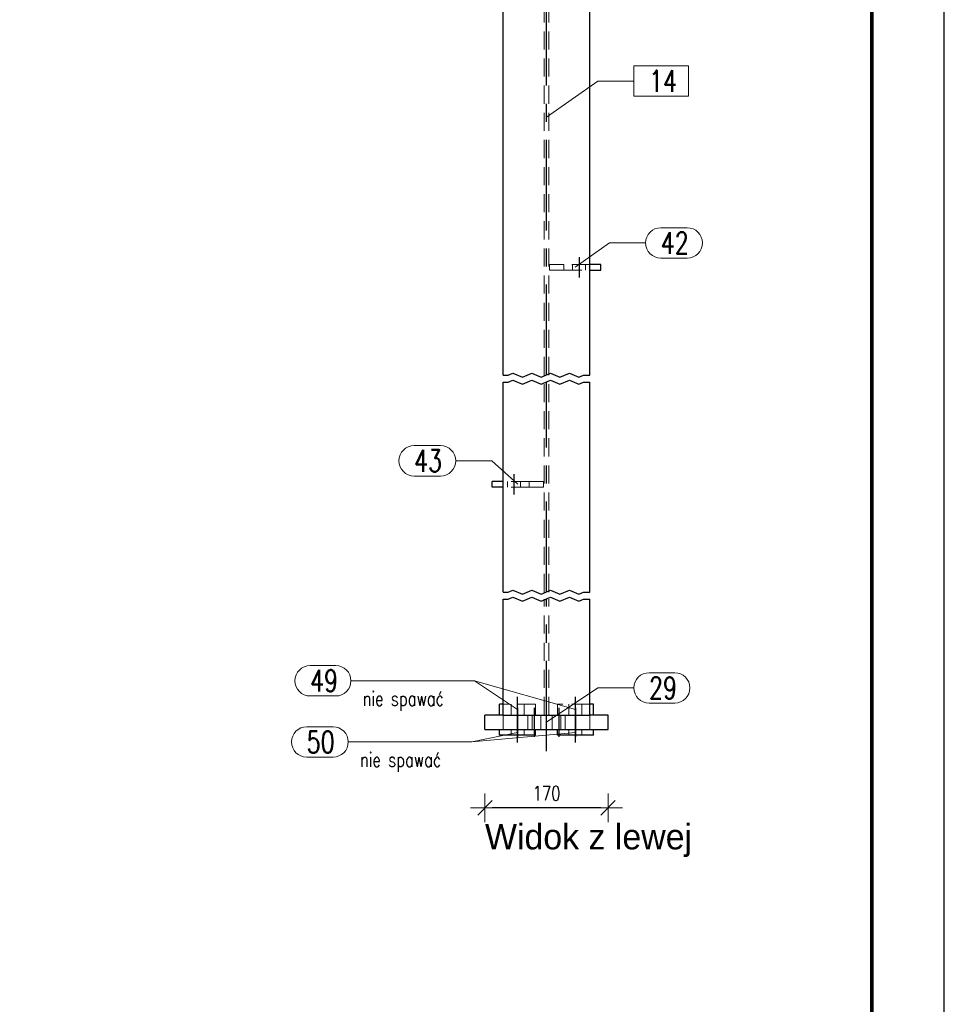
# Model space of a CAD drawing. Header units: millimetres. Extents: x 3515 to 4529, y 13642 to 14292.
# Tile 87 of 96: x 4401 to 4528, y 14018 to 14154. Entities that reach past the tile are written whole.
import ezdxf

# ---------------------------------------------------------------- set-up
doc = ezdxf.new("R2010")
doc.units = ezdxf.units.MM
doc.header["$LTSCALE"] = 10
doc.linetypes.add('HIDDEN', pattern=[0.375, 0.25, -0.125])
doc.linetypes.add('MITTE', pattern=[2, 1.25, -0.25, 0.25, -0.25])
doc.layers.get('Defpoints').update_dxf_attribs({"color": 1})
doc.layers.add('_FORMATKA', color=8, linetype='Continuous', plot=False)
for name, color, linetype, lineweight in [('_RAMKA', 7, 'Continuous', 35), ('PS_DIM', 4, 'Continuous', 13), ('PS_Hidden', 2, 'HIDDEN', 9), ('PS_Pos', 1, 'Continuous', 15), ('PS_SOLID', 7, 'Continuous', 30)]:
    doc.layers.add(name, color=color, linetype=linetype, lineweight=lineweight)
doc.layers.add('PS_MID', color=5, linetype='MITTE')
doc.layers.add('PS_SHAPE', color=3, linetype='Continuous')
doc.styles.add('simplex', font='simplex.shx', dxfattribs={"width": 0.75})
doc.dimstyles.new('1_10_PRZ', dxfattribs={"dimtxt": 2, "dimasz": 1, "dimexe": 2, "dimexo": 5, "dimgap": 1, "dimtad": 1, "dimdec": 0, "dimlfac": 10, "dimtxsty": 'simplex', "dimblk": 'dimznak', "dimcen": 2, "dimse1": 1, "dimse2": 1, "dimclrt": 3, "dimadec": 1, "dimazin": 0, "dimtfac": 1, "dimtdec": 0, "dimtix": 1, "dimtmove": 2, "dimatfit": 3, "dimldrblk": 'dim-grot', "dimfxl": 1, "dimarcsym": 0})

# ---------------------------------------------------------------- blocks, each defined once
blk = doc.blocks.new('dimznak')
at = {"color": 0}
for points in [[(0, 2), (0, -2)], [(-2, 0), (2, 0)]]:
    blk.add_lwpolyline(points, dxfattribs=at)
at = {"color": 2}
blk.add_lwpolyline([(1, 1), (-1, -1)], dxfattribs=at)
blk = doc.blocks.new('*D173')
at = {"layer": 'Defpoints', "color": 0, "transparency": 16777216}
for p in [(4465.03, 14057.6), (4482.03, 14057.6), (4465.03, 14044.77)]:
    blk.add_point(p, dxfattribs=at)
at = {"layer": 'PS_DIM', "color": 0, "lineweight": -2, "transparency": 16777216}
blk.add_line((4481.03, 14044.77), (4466.03, 14044.77), dxfattribs=at)
at = {"layer": 'PS_DIM', "color": 0, "lineweight": -2, "transparency": 16777216, "rotation": 180}
blk.add_blockref('dimznak', (4465.03, 14044.77), dxfattribs=at)
at = {"layer": 'PS_DIM', "color": 0, "lineweight": -2, "transparency": 16777216}
blk.add_blockref('dimznak', (4482.03, 14044.77), dxfattribs=at)
at = {"layer": 'PS_DIM', "color": 3, "transparency": 16777216, "insert": (4473.53, 14046.77), "char_height": 2, "attachment_point": 5, "style": 'simplex'}
blk.add_mtext('170', dxfattribs=at)
blk = doc.blocks.new('dim-grot')
blk.add_hatch(color=256).paths.add_polyline_path([(0, 0), (-2, 0.5), (-2, -0.5)])
blk.add_lwpolyline([(0, 0), (-2, 0.5), (-2, -0.5), (0, 0)])
blk = doc.blocks.new('*D217')
at = {"layer": 'Defpoints', "color": 0, "transparency": 16777216}
for p in [(4336.29, 14221.42), (4336.29, 14206.93), (4341.09, 14197.89), (4451.57, 14194.63), (4336.29, 14104.6)]:
    blk.add_point(p, dxfattribs=at)
at = {"layer": 'PS_DIM', "color": 0, "lineweight": -2, "transparency": 16777216}
blk.add_arc((4336.29, 14206.93), 10.24, 275.5991, 348.3089, dxfattribs=at)
for p, rotation in [((4346.47, 14205.85), 81.10842589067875), ((4336.29, 14196.7), 182.7995713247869)]:
    blk.add_blockref('dimznak', p, dxfattribs=dict(at, rotation=rotation))
at = {"layer": 'PS_DIM', "color": 3, "transparency": 16777216, "insert": (4341.67, 14200.95), "char_height": 2, "attachment_point": 5, "rotation": 41.954, "style": 'simplex'}
blk.add_mtext('83,9°', dxfattribs=at)
blk = doc.blocks.new('*X503')
at = {"color": 1}
for p, q in [((4467.53, 14104.6), (4468.24, 14104.6)), ((4468.24, 14104.6), (4468.89, 14104.87)), ((4468.24, 14103.6), (4468.89, 14103.87)), ((4468.89, 14104.87), (4470.19, 14104.32)), ((4468.89, 14103.87), (4470.19, 14103.32)), ((4470.19, 14104.32), (4471.49, 14104.87)), ((4470.19, 14103.32), (4471.49, 14103.87)), ((4471.49, 14104.87), (4472.79, 14104.32)), ((4471.49, 14103.87), (4472.79, 14103.32)), ((4472.79, 14104.32), (4474.09, 14104.87)), ((4472.79, 14103.32), (4474.09, 14103.87)), ((4474.09, 14104.87), (4475.39, 14104.32)), ((4474.09, 14103.87), (4475.39, 14103.32)), ((4475.39, 14104.32), (4476.69, 14104.87)), ((4475.39, 14103.32), (4476.69, 14103.87)), ((4476.69, 14104.87), (4477.99, 14104.32)), ((4476.69, 14103.87), (4477.99, 14103.32)), ((4477.99, 14104.32), (4478.64, 14104.6)), ((4478.64, 14104.6), (4479.53, 14104.6)), ((4467.53, 14103.6), (4468.24, 14103.6)), ((4477.99, 14103.32), (4478.64, 14103.6)), ((4478.64, 14103.6), (4479.53, 14103.6)), ((4467.53, 14074.6), (4468.24, 14074.6)), ((4468.24, 14074.6), (4468.89, 14074.87)), ((4468.24, 14073.6), (4468.89, 14073.87)), ((4468.89, 14074.87), (4470.19, 14074.32)), ((4468.89, 14073.87), (4470.19, 14073.32)), ((4470.19, 14074.32), (4471.49, 14074.87)), ((4470.19, 14073.32), (4471.49, 14073.87)), ((4471.49, 14074.87), (4472.79, 14074.32)), ((4471.49, 14073.87), (4472.79, 14073.32)), ((4472.79, 14074.32), (4474.09, 14074.87)), ((4472.79, 14073.32), (4474.09, 14073.87)), ((4474.09, 14074.87), (4475.39, 14074.32)), ((4474.09, 14073.87), (4475.39, 14073.32)), ((4475.39, 14074.32), (4476.69, 14074.87)), ((4475.39, 14073.32), (4476.69, 14073.87)), ((4476.69, 14074.87), (4477.99, 14074.32)), ((4476.69, 14073.87), (4477.99, 14073.32)), ((4477.99, 14074.32), (4478.64, 14074.6)), ((4478.64, 14074.6), (4479.53, 14074.6)), ((4467.53, 14073.6), (4468.24, 14073.6)), ((4477.99, 14073.32), (4478.64, 14073.6)), ((4478.64, 14073.6), (4479.53, 14073.6))]:
    blk.add_line(p, q, dxfattribs=at)
at = {"layer": 'PS_Hidden', "color": 2, "linetype": 'HIDDEN'}
for p, q in [((4473.22, 14104.6), (4473.22, 14222.9)), ((4473.84, 14104.6), (4473.84, 14222.9)), ((4473.93, 14119.1), (4473.93, 14119.9)), ((4473.93, 14119.9), (4475.93, 14119.9)), ((4475.93, 14119.1), (4473.93, 14119.1)), ((4475.93, 14119.9), (4475.93, 14119.1)), ((4479.53, 14119.9), (4475.93, 14119.9)), ((4475.93, 14119.1), (4479.53, 14119.1)), ((4477.13, 14119.1), (4477.13, 14119.9)), ((4478.93, 14119.1), (4478.93, 14119.9)), ((4473.22, 14074.6), (4473.22, 14103.6)), ((4473.84, 14074.6), (4473.84, 14103.6)), ((4471.13, 14089.9), (4467.53, 14089.9)), ((4471.13, 14089.1), (4467.53, 14089.1)), ((4468.13, 14089.1), (4468.13, 14089.9)), ((4469.93, 14089.1), (4469.93, 14089.9)), ((4471.13, 14089.1), (4471.13, 14089.9)), ((4471.13, 14089.9), (4473.13, 14089.9)), ((4473.13, 14089.1), (4471.13, 14089.1)), ((4473.13, 14089.9), (4473.13, 14089.1)), ((4473.22, 14057.6), (4473.22, 14073.6)), ((4473.84, 14057.6), (4473.84, 14073.6)), ((4472.03, 14059.1), (4467.53, 14059.1)), ((4468.63, 14059.1), (4468.63, 14057.6)), ((4470.43, 14059.1), (4470.43, 14057.6)), ((4472.03, 14057.6), (4472.03, 14059.1)), ((4475.03, 14057.6), (4475.03, 14059.1)), ((4479.53, 14059.1), (4475.03, 14059.1)), ((4476.63, 14059.1), (4476.63, 14057.6)), ((4478.43, 14059.1), (4478.43, 14057.6)), ((4467.53, 14055.6), (4467.53, 14057.6)), ((4470.93, 14055.6), (4470.93, 14057.6)), ((4471.53, 14055.6), (4471.53, 14057.6)), ((4472.73, 14055.6), (4472.73, 14057.6)), ((4474.33, 14055.6), (4474.33, 14057.6)), ((4475.53, 14055.6), (4475.53, 14057.6)), ((4476.13, 14055.6), (4476.13, 14057.6)), ((4479.53, 14055.6), (4479.53, 14057.6)), ((4468.63, 14055.6), (4468.63, 14054.8)), ((4470.43, 14055.6), (4470.43, 14054.8)), ((4476.63, 14055.6), (4476.63, 14054.8)), ((4478.43, 14055.6), (4478.43, 14054.8))]:
    blk.add_line(p, q, dxfattribs=at)
at = {"layer": 'PS_MID', "color": 5, "linetype": 'MITTE'}
for p, q in [((4473.53, 14104.6), (4473.53, 14227.9)), ((4478.03, 14120.9), (4478.03, 14118.1)), ((4478.03, 14120.9), (4478.03, 14118.1)), ((4473.53, 14074.6), (4473.53, 14103.6)), ((4469.03, 14090.9), (4469.03, 14088.1)), ((4469.03, 14090.9), (4469.03, 14088.1)), ((4473.53, 14052.6), (4473.53, 14073.6)), ((4469.53, 14056.6), (4469.53, 14060.1)), ((4469.53, 14056.6), (4469.53, 14060.1)), ((4477.53, 14056.6), (4477.53, 14060.1)), ((4477.53, 14056.6), (4477.53, 14060.1)), ((4469.53, 14058.6), (4469.53, 14054.6)), ((4469.53, 14058.6), (4469.53, 14054.6)), ((4471.83, 14058.6), (4471.83, 14054.6)), ((4471.83, 14058.6), (4471.83, 14054.6)), ((4475.23, 14058.6), (4475.23, 14054.6)), ((4475.23, 14058.6), (4475.23, 14054.6)), ((4477.53, 14058.6), (4477.53, 14054.6)), ((4477.53, 14058.6), (4477.53, 14054.6)), ((4469.53, 14053.8), (4469.53, 14056.6)), ((4469.53, 14053.8), (4469.53, 14056.6)), ((4477.53, 14053.8), (4477.53, 14056.6)), ((4477.53, 14053.8), (4477.53, 14056.6))]:
    blk.add_line(p, q, dxfattribs=at)
at = {"layer": 'PS_SOLID', "color": 7, "linetype": 'Continuous'}
for p, q in [((4467.53, 14104.6), (4467.53, 14222.9)), ((4479.53, 14104.6), (4479.53, 14222.9)), ((4481.03, 14119.9), (4479.53, 14119.9)), ((4479.53, 14119.1), (4481.03, 14119.1)), ((4481.03, 14119.1), (4481.03, 14119.9)), ((4467.53, 14074.6), (4467.53, 14103.6)), ((4479.53, 14074.6), (4479.53, 14103.6)), ((4466.03, 14089.1), (4466.03, 14089.9)), ((4467.53, 14089.9), (4466.03, 14089.9)), ((4467.53, 14089.1), (4466.03, 14089.1)), ((4467.53, 14057.6), (4467.53, 14073.6)), ((4479.53, 14057.6), (4479.53, 14073.6)), ((4467.03, 14057.6), (4467.03, 14059.1)), ((4467.53, 14059.1), (4467.03, 14059.1)), ((4480.03, 14059.1), (4479.53, 14059.1)), ((4480.03, 14057.6), (4480.03, 14059.1)), ((4465.03, 14055.6), (4465.03, 14057.6)), ((4467.53, 14057.6), (4465.03, 14057.6)), ((4467.53, 14057.6), (4479.53, 14057.6)), ((4482.03, 14057.6), (4479.53, 14057.6)), ((4482.03, 14055.6), (4482.03, 14057.6)), ((4465.03, 14055.6), (4482.03, 14055.6)), ((4467.03, 14054.8), (4467.03, 14055.6)), ((4472.03, 14054.8), (4467.03, 14054.8)), ((4472.03, 14054.8), (4472.03, 14055.6)), ((4475.03, 14054.8), (4475.03, 14055.6)), ((4480.03, 14054.8), (4475.03, 14054.8)), ((4480.03, 14054.8), (4480.03, 14055.6))]:
    blk.add_line(p, q, dxfattribs=at)
blk = doc.blocks.new('*X512')
at = {"color": 1}
for p, q in [((4489.33, 14124.96), (4492.97, 14124.96)), ((4477.48, 14119.5), (4482.23, 14122.86)), ((4482.23, 14122.86), (4487.23, 14122.86)), ((4489.33, 14120.76), (4492.97, 14120.76))]:
    blk.add_line(p, q, dxfattribs=at)
for centre, start, end in [((4489.33, 14122.86), 90, 270), ((4492.97, 14122.86), 270, 90)]:
    blk.add_arc(centre, 2.1, start, end, dxfattribs=at)
at = {"color": 2, "style": 'simplex', "width": 0.75}
blk.add_text('42', height=3, dxfattribs=at).set_placement((4489.33, 14121.36))
blk = doc.blocks.new('*X513')
at = {"color": 1}
for p, q in [((4493.13, 14147.33), (4485.6, 14147.33)), ((4485.6, 14147.33), (4485.6, 14143.13)), ((4493.13, 14143.13), (4493.13, 14147.33)), ((4473.53, 14140.25), (4480.6, 14145.23)), ((4480.6, 14145.23), (4485.6, 14145.23)), ((4485.6, 14143.13), (4493.13, 14143.13))]:
    blk.add_line(p, q, dxfattribs=at)
at = {"color": 30, "style": 'simplex', "width": 0.75}
blk.add_text('14', height=3, dxfattribs=at).set_placement((4487.7, 14143.73))
blk = doc.blocks.new('*X514')
at = {"color": 1}
for p, q in [((4455.24, 14094.84), (4458.89, 14094.84)), ((4460.99, 14092.74), (4465.99, 14092.74)), ((4469.58, 14089.5), (4465.99, 14092.74)), ((4455.24, 14090.64), (4458.89, 14090.64))]:
    blk.add_line(p, q, dxfattribs=at)
for centre, start, end in [((4455.24, 14092.74), 90, 270), ((4458.89, 14092.74), 270, 90)]:
    blk.add_arc(centre, 2.1, start, end, dxfattribs=at)
at = {"color": 2, "style": 'simplex', "width": 0.75}
blk.add_text('43', height=3, dxfattribs=at).set_placement((4455.24, 14091.24))
blk = doc.blocks.new('*X515')
at = {"color": 1}
for p, q in [((4487.7, 14063.45), (4491.24, 14063.45)), ((4473.53, 14056.6), (4480.6, 14061.35)), ((4480.6, 14061.35), (4485.6, 14061.35)), ((4487.7, 14059.25), (4491.24, 14059.25))]:
    blk.add_line(p, q, dxfattribs=at)
for centre, start, end in [((4487.7, 14061.35), 90, 270), ((4491.24, 14061.35), 270, 90)]:
    blk.add_arc(centre, 2.1, start, end, dxfattribs=at)
at = {"color": 2, "style": 'simplex', "width": 0.75}
blk.add_text('29', height=3, dxfattribs=at).set_placement((4487.7, 14059.85))
blk = doc.blocks.new('*X516')
at = {"color": 0}
blk.add_text('Widok z lewej', height=3.5, dxfattribs=at).set_placement((4465.03, 14039.03))
blk = doc.blocks.new('*X633')
at = {"color": 1}
for p, q in [((4440.87, 14064.43), (4444.41, 14064.43)), ((4446.51, 14062.33), (4463.59, 14062.33)), ((4477.53, 14058.35), (4463.59, 14062.33)), ((4440.87, 14060.23), (4444.41, 14060.23))]:
    blk.add_line(p, q, dxfattribs=at)
for centre, start, end in [((4440.87, 14062.33), 90, 270), ((4444.41, 14062.33), 270, 90)]:
    blk.add_arc(centre, 2.1, start, end, dxfattribs=at)
at = {"color": 2, "style": 'simplex', "width": 0.75}
blk.add_text('49', height=3, dxfattribs=at).set_placement((4440.87, 14060.83))
at = {"color": 3, "style": 'simplex', "width": 0.75}
blk.add_text('nie spawać', height=2, dxfattribs=at).set_placement((4448.11, 14058.86))
blk = doc.blocks.new('*X634')
at = {"color": 1}
for p, q in [((4440.87, 14064.43), (4444.41, 14064.43)), ((4446.51, 14062.33), (4463.59, 14062.33)), ((4469.53, 14058.35), (4463.59, 14062.33)), ((4440.87, 14060.23), (4444.41, 14060.23))]:
    blk.add_line(p, q, dxfattribs=at)
for centre, start, end in [((4440.87, 14062.33), 90, 270), ((4444.41, 14062.33), 270, 90)]:
    blk.add_arc(centre, 2.1, start, end, dxfattribs=at)
at = {"color": 2, "style": 'simplex', "width": 0.75}
blk.add_text('49', height=3, dxfattribs=at).set_placement((4440.87, 14060.83))
at = {"color": 3, "style": 'simplex', "width": 0.75}
blk.add_text('nie spawać', height=2, dxfattribs=at).set_placement((4448.11, 14058.86))
blk = doc.blocks.new('*X635')
at = {"color": 1}
for p, q in [((4440.4, 14055.98), (4444.04, 14055.98)), ((4477.53, 14055.2), (4463.23, 14053.88)), ((4446.14, 14053.88), (4463.23, 14053.88)), ((4440.4, 14051.78), (4444.04, 14051.78))]:
    blk.add_line(p, q, dxfattribs=at)
for centre, start, end in [((4440.4, 14053.88), 90, 270), ((4444.04, 14053.88), 270, 90)]:
    blk.add_arc(centre, 2.1, start, end, dxfattribs=at)
at = {"color": 2, "style": 'simplex', "width": 0.75}
blk.add_text('50', height=3, dxfattribs=at).set_placement((4440.4, 14052.38))
at = {"color": 3, "style": 'simplex', "width": 0.75}
blk.add_text('nie spawać', height=2, dxfattribs=at).set_placement((4447.74, 14050.42))
blk = doc.blocks.new('*X636')
at = {"color": 1}
for p, q in [((4440.4, 14055.98), (4444.04, 14055.98)), ((4469.53, 14055.2), (4463.23, 14053.88)), ((4446.14, 14053.88), (4463.23, 14053.88)), ((4440.4, 14051.78), (4444.04, 14051.78))]:
    blk.add_line(p, q, dxfattribs=at)
for centre, start, end in [((4440.4, 14053.88), 90, 270), ((4444.04, 14053.88), 270, 90)]:
    blk.add_arc(centre, 2.1, start, end, dxfattribs=at)
at = {"color": 2, "style": 'simplex', "width": 0.75}
blk.add_text('50', height=3, dxfattribs=at).set_placement((4440.4, 14052.38))
at = {"color": 3, "style": 'simplex', "width": 0.75}
blk.add_text('nie spawać', height=2, dxfattribs=at).set_placement((4447.74, 14050.42))
blk = doc.blocks.new('*X637')
at = {"color": 1}
for p, q in [((4440.87, 14064.43), (4444.41, 14064.43)), ((4446.51, 14062.33), (4463.59, 14062.33)), ((4477.53, 14058.35), (4463.59, 14062.33)), ((4440.87, 14060.23), (4444.41, 14060.23))]:
    blk.add_line(p, q, dxfattribs=at)
for centre, start, end in [((4440.87, 14062.33), 90, 270), ((4444.41, 14062.33), 270, 90)]:
    blk.add_arc(centre, 2.1, start, end, dxfattribs=at)
at = {"color": 2, "style": 'simplex', "width": 0.75}
blk.add_text('49', height=3, dxfattribs=at).set_placement((4440.87, 14060.83))
at = {"color": 3, "style": 'simplex', "width": 0.75}
blk.add_text('nie spawać', height=2, dxfattribs=at).set_placement((4448.11, 14058.86))
blk = doc.blocks.new('*X638')
at = {"color": 1}
for p, q in [((4440.4, 14055.98), (4444.04, 14055.98)), ((4477.53, 14055.2), (4463.23, 14053.88)), ((4446.14, 14053.88), (4463.23, 14053.88)), ((4440.4, 14051.78), (4444.04, 14051.78))]:
    blk.add_line(p, q, dxfattribs=at)
for centre, start, end in [((4440.4, 14053.88), 90, 270), ((4444.04, 14053.88), 270, 90)]:
    blk.add_arc(centre, 2.1, start, end, dxfattribs=at)
at = {"color": 2, "style": 'simplex', "width": 0.75}
blk.add_text('50', height=3, dxfattribs=at).set_placement((4440.4, 14052.38))
at = {"color": 3, "style": 'simplex', "width": 0.75}
blk.add_text('nie spawać', height=2, dxfattribs=at).set_placement((4447.74, 14050.42))
blk = doc.blocks.new('*X639')
at = {"color": 1}
for p, q in [((4440.4, 14055.98), (4444.04, 14055.98)), ((4469.53, 14055.2), (4463.23, 14053.88)), ((4446.14, 14053.88), (4463.23, 14053.88)), ((4440.4, 14051.78), (4444.04, 14051.78))]:
    blk.add_line(p, q, dxfattribs=at)
for centre, start, end in [((4440.4, 14053.88), 90, 270), ((4444.04, 14053.88), 270, 90)]:
    blk.add_arc(centre, 2.1, start, end, dxfattribs=at)
at = {"color": 2, "style": 'simplex', "width": 0.75}
blk.add_text('50', height=3, dxfattribs=at).set_placement((4440.4, 14052.38))
at = {"color": 3, "style": 'simplex', "width": 0.75}
blk.add_text('nie spawać', height=2, dxfattribs=at).set_placement((4447.74, 14050.42))
blk = doc.blocks.new('*X640')
at = {"color": 1}
for p, q in [((4440.87, 14064.43), (4444.41, 14064.43)), ((4446.51, 14062.33), (4463.59, 14062.33)), ((4469.53, 14058.35), (4463.59, 14062.33)), ((4440.87, 14060.23), (4444.41, 14060.23))]:
    blk.add_line(p, q, dxfattribs=at)
for centre, start, end in [((4440.87, 14062.33), 90, 270), ((4444.41, 14062.33), 270, 90)]:
    blk.add_arc(centre, 2.1, start, end, dxfattribs=at)
at = {"color": 2, "style": 'simplex', "width": 0.75}
blk.add_text('49', height=3, dxfattribs=at).set_placement((4440.87, 14060.83))
at = {"color": 3, "style": 'simplex', "width": 0.75}
blk.add_text('nie spawać', height=2, dxfattribs=at).set_placement((4448.11, 14058.86))

msp = doc.modelspace()

# ---------------------------------------------------------------- linework, layer by layer
at = {"layer": '_FORMATKA', "lineweight": -3}
msp.add_lwpolyline([(3528.49, 13669.66), (4528.49, 13669.66), (4528.49, 14263.66), (3528.49, 14263.66)], close=True, dxfattribs=at)
at = {"layer": '_RAMKA', "lineweight": -3, "const_width": 0.5}
msp.add_lwpolyline([(3558.49, 13679.66), (4518.49, 13679.66), (4518.49, 14253.66), (3558.49, 14253.66)], close=True, dxfattribs=at)

# ---------------------------------------------------------------- block references
msp.add_blockref('*X516', (0, 0))
at = {"layer": 'PS_Pos'}
for name in ['*X513', '*X512', '*X514', '*X633', '*X634', '*X637', '*X640', '*X515', '*X635', '*X636', '*X638', '*X639']:
    msp.add_blockref(name, (0, 0), dxfattribs=at)
at = {"layer": 'PS_SHAPE', "color": 3}
msp.add_blockref('*X503', (0, 0), dxfattribs=at)

# ---------------------------------------------------------------- dimensions: what is measured, and where the dimension line sits
at = {"layer": 'PS_DIM'}
dim = msp.add_angular_dim_2l(base=(4341.09, 14197.89), line1=((4336.29, 14206.93), (4451.57, 14194.63)), line2=((4336.29, 14104.6), (4336.29, 14221.42)), dimstyle='1_10_PRZ', dxfattribs=at)
dim.commit()
dim.dimension.update_dxf_attribs({"geometry": '*D217', "text_midpoint": (4341.67, 14200.95)})
dim = msp.add_linear_dim(base=(4465.03, 14044.77), p1=(4482.03, 14057.6), p2=(4465.03, 14057.6), dimstyle='1_10_PRZ', dxfattribs=at)
dim.commit()
dim.dimension.update_dxf_attribs({"geometry": '*D173', "text_midpoint": (4473.53, 14046.77)})

doc.saveas('drawing.dxf')
